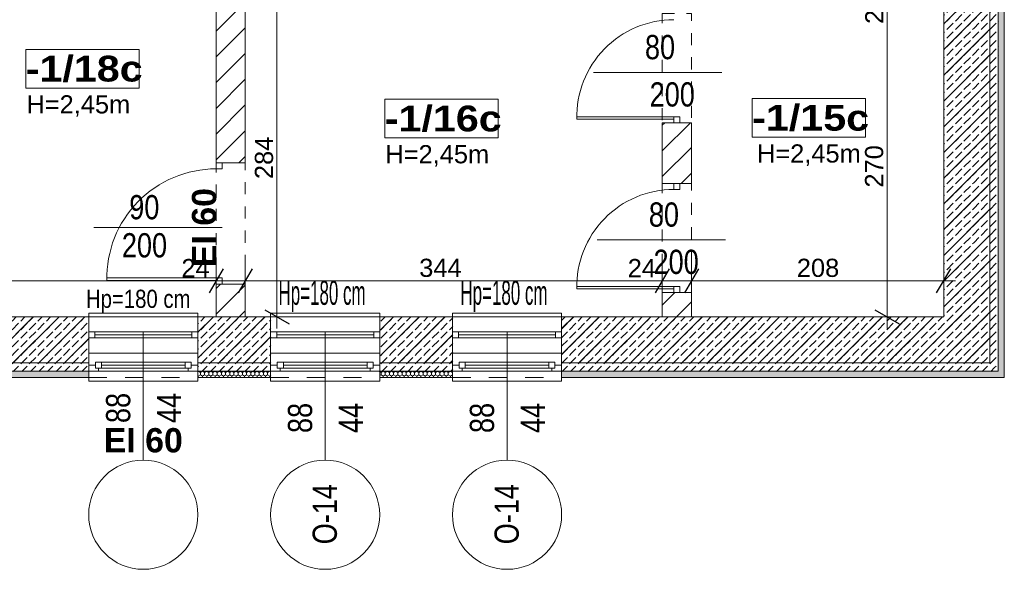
# Model space of a CAD drawing. Header units: centimetres. Extents: x 18292 to 3593338517, y 11794 to 62103.
# Tile 126 of 147: x 1796685904 to 1796686716, y 56526 to 56979. Entities that reach past the tile are written whole.
import ezdxf

# ---------------------------------------------------------------- set-up
doc = ezdxf.new("R2010")
doc.units = ezdxf.units.CM
doc.header["$MEASUREMENT"] = 0
doc.linetypes.add('1 LINIA PRZERYWANA', pattern=[30, 15, -15])
doc.linetypes.add('Dashed-002', pattern=[20, 10, -10])
for name, color, linetype in [('410-Fundamenty', 7, 'Continuous'), ('500-opisy p.poż', 7, 'Continuous'), ('MF-NR', 7, 'Continuous'), ('MF_AREA_BLOCK', 7, 'Continuous'), ('MF_KRESKOWANIE', 7, 'Continuous'), ('MF_NR', 7, 'Continuous'), ('MF_OKNA', 7, 'Continuous'), ('MF_OKNA opisy', 7, 'Continuous'), ('MF_OPISY', 7, 'Continuous'), ('MF_przerywana', 7, 'Continuous'), ('MF_SCIANY_KONSTR', 7, 'Continuous'), ('MF_WIDOK', 7, 'Continuous'), ('MF_WYM_DUŻE', 7, 'Continuous')]:
    doc.layers.add(name, color=color, linetype=linetype)
doc.styles.add('GENERATED_STYLE_2', font='txt')
doc.styles.add('GENERATED_STYLE_5', font='txt')
doc.styles.add('GENERATED_STYLE_6', font='txt')
doc.dimstyles.new('GENERATED_STYLE__5', dxfattribs={"dimtxt": 15, "dimasz": 15.2, "dimexe": 0.18, "dimexo": 0.0625, "dimgap": 0.09, "dimtad": 1, "dimdec": 0, "dimzin": 0, "dimdsep": 46, "dimtxsty": 'GENERATED_STYLE_2', "dimblk": 'ARROWHEAD_2', "dimblk1": 'ARROWHEAD_2', "dimblk2": 'ARROWHEAD_2', "dimcen": 0.09, "dimse1": 1, "dimse2": 1, "dimclrd": 7, "dimclre": 7, "dimclrt": 7, "dimadec": 0, "dimazin": 0, "dimtfac": 1, "dimtdec": 4, "dimtmove": 0, "dimatfit": 3, "dimfxl": 0, "dimtolj": 1, "dimtzin": 0, "dimarcsym": 0})
doc.dimstyles.new('GENERATED_STYLE__7', dxfattribs={"dimtxt": 15, "dimasz": 15.2, "dimexe": 0.18, "dimexo": 0.0625, "dimgap": 0.09, "dimtad": 1, "dimtih": 1, "dimtoh": 1, "dimdec": 0, "dimzin": 0, "dimdsep": 46, "dimtxsty": 'GENERATED_STYLE_2', "dimblk": 'ARROWHEAD_2', "dimblk1": 'ARROWHEAD_2', "dimblk2": 'ARROWHEAD_2', "dimcen": 0.09, "dimse1": 1, "dimse2": 1, "dimclrd": 7, "dimclre": 7, "dimclrt": 7, "dimadec": 0, "dimazin": 0, "dimtfac": 1, "dimtdec": 4, "dimtmove": 0, "dimatfit": 3, "dimfxl": 0, "dimtolj": 1, "dimtzin": 0, "dimarcsym": 0})
pattern_1 = [(45, (1801523908.342, 3898003.605), (-10.606601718, 10.606601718), [])]
pattern_2 = [(90, (1801523908.3422, 3898003.6053), (-3.4641016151, 0), [2, -4]), (90, (1801523906.6102, 3898006.6053), (-3.4641016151, 0), [2, -4]), (150, (1801523908.3422, 3898005.6053), (1.7320508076, 3), [2, -4]), (150, (1801523904.878, 3898005.6053), (1.7320508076, 3), [2, -4]), (210, (1801523908.3422, 3898003.6053), (-1.7320508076, 3), [2, -4]), (210, (1801523904.878, 3898003.6053), (-1.7320508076, 3), [2, -4])]
pattern_3 = [(45, (1801523908.342, 3898003.605), (-7.071067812, 7.071067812), [7.5, -2.5]), (45, (1801523908.342, 3898010.676), (-7.071067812, 7.071067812), [7.5, -2.5])]

# ---------------------------------------------------------------- blocks, each defined once
blk = doc.blocks.new('*D642', base_point=(1801523908.34, 3898003.61))
at = {"layer": 'MF_WYM_DUŻE', "color": 7, "linetype": 'Continuous', "lineweight": 13}
for p, q in [((1796686634.38, 57004.49), (1796686604.38, 57004.49)), ((1796686619.38, 56734.49), (1796686619.38, 57004.49)), ((1796686634.38, 56734.49), (1796686604.38, 56734.49)), ((1796686619.38, 56724.71), (1796686619.38, 56734.49))]:
    blk.add_line(p, q, dxfattribs=at)
at = {"layer": 'MF_WYM_DUŻE', "color": 7, "linetype": 'Continuous', "lineweight": 25}
for p, q in [((1796686609.38, 57010.27), (1796686629.38, 56998.72)), ((1796686609.38, 56740.27), (1796686629.38, 56728.72))]:
    blk.add_line(p, q, dxfattribs=at)
at = {"layer": 'MF_WYM_DUŻE', "color": 7, "lineweight": 13, "char_height": 15, "attachment_point": 7, "rotation": 90, "style": 'GENERATED_STYLE_2'}
for s, insert in [('\\A1;{\\pql;\\fArial|b0|i0|c238|p38;24}', (1796686616.38, 56975.95)), ('\\A1;{\\pql;\\fArial|b0|i0|c238|p38;270}', (1796686616.38, 56841.04))]:
    blk.add_mtext(s, dxfattribs=dict(at, insert=insert))
blk = doc.blocks.new('ARROWHEAD_2')
at = {"color": 0, "linetype": 'Continuous', "lineweight": 0}
for p, q in [((-0.378, -0.655), (0.378, 0.655)), ((0, 0), (-1, 0))]:
    blk.add_line(p, q, dxfattribs=at)
blk = doc.blocks.new('*D648', base_point=(1801523908.34, 3898003.61))
at = {"layer": 'MF_WYM_DUŻE', "color": 7, "linetype": 'Continuous', "lineweight": 13}
for p, q in [((1796685490.06, 56749.13), (1796685490.06, 56779.13)), ((1796686066.06, 56749.13), (1796686066.06, 56779.13)), ((1796685490.06, 56764.13), (1796686066.06, 56764.13))]:
    blk.add_line(p, q, dxfattribs=at)
at = {"layer": 'MF_WYM_DUŻE', "color": 7, "linetype": 'Continuous', "lineweight": 25}
for p, q in [((1796685495.83, 56774.13), (1796685484.28, 56754.13)), ((1796686071.83, 56774.13), (1796686060.28, 56754.13))]:
    blk.add_line(p, q, dxfattribs=at)
at = {"layer": 'MF_WYM_DUŻE', "color": 7, "lineweight": 13, "char_height": 15, "attachment_point": 7, "style": 'GENERATED_STYLE_2'}
for s, insert in [('\\A1;{\\pql;\\fArial|b0|i0|c238|p38;576}', (1796685749.6, 56767.13)), ('\\A1;{\\pql;\\fArial|b0|i0|c238|p38;24}', (1796686037.51, 56767.13))]:
    blk.add_mtext(s, dxfattribs=dict(at, insert=insert))
blk = doc.blocks.new('*D649', base_point=(1801523908.34, 3898003.61))
at = {"layer": 'MF_WYM_DUŻE', "color": 7, "linetype": 'Continuous', "lineweight": 13}
for p, q in [((1796686066.06, 56749.13), (1796686066.06, 56779.13)), ((1796686090.06, 56749.13), (1796686090.06, 56779.13)), ((1796686066.06, 56764.13), (1796686090.06, 56764.13))]:
    blk.add_line(p, q, dxfattribs=at)
at = {"layer": 'MF_WYM_DUŻE', "color": 7, "linetype": 'Continuous', "lineweight": 25}
for p, q in [((1796686071.83, 56774.13), (1796686060.28, 56754.13)), ((1796686095.83, 56774.13), (1796686084.28, 56754.13))]:
    blk.add_line(p, q, dxfattribs=at)
blk = doc.blocks.new('*D650', base_point=(1801523908.34, 3898003.61))
at = {"layer": 'MF_WYM_DUŻE', "color": 7, "linetype": 'Continuous', "lineweight": 13}
for p, q in [((1796686090.06, 56749.13), (1796686090.06, 56779.13)), ((1796686434.06, 56749.13), (1796686434.06, 56779.13)), ((1796686090.06, 56764.13), (1796686434.06, 56764.13))]:
    blk.add_line(p, q, dxfattribs=at)
at = {"layer": 'MF_WYM_DUŻE', "color": 7, "linetype": 'Continuous', "lineweight": 25}
for p, q in [((1796686095.83, 56774.13), (1796686084.28, 56754.13)), ((1796686439.83, 56774.13), (1796686428.28, 56754.13))]:
    blk.add_line(p, q, dxfattribs=at)
at = {"layer": 'MF_WYM_DUŻE', "color": 7, "lineweight": 13, "char_height": 15, "attachment_point": 7, "style": 'GENERATED_STYLE_2'}
for s, insert in [('\\A1;{\\pql;\\fArial|b0|i0|c238|p38;344}', (1796686233.6, 56767.13)), ('\\A1;{\\pql;\\fArial|b0|i0|c238|p38;24}', (1796686405.51, 56767.13))]:
    blk.add_mtext(s, dxfattribs=dict(at, insert=insert))
blk = doc.blocks.new('*D651', base_point=(1801523908.34, 3898003.61))
at = {"layer": 'MF_WYM_DUŻE', "color": 7, "linetype": 'Continuous', "lineweight": 13}
for p, q in [((1796686434.06, 56749.13), (1796686434.06, 56779.13)), ((1796686458.06, 56749.13), (1796686458.06, 56779.13)), ((1796686434.06, 56764.13), (1796686458.06, 56764.13))]:
    blk.add_line(p, q, dxfattribs=at)
at = {"layer": 'MF_WYM_DUŻE', "color": 7, "linetype": 'Continuous', "lineweight": 25}
for p, q in [((1796686439.83, 56774.13), (1796686428.28, 56754.13)), ((1796686463.83, 56774.13), (1796686452.28, 56754.13))]:
    blk.add_line(p, q, dxfattribs=at)
blk = doc.blocks.new('*D652', base_point=(1801523908.34, 3898003.61))
at = {"layer": 'MF_WYM_DUŻE', "color": 7, "linetype": 'Continuous', "lineweight": 13}
for p, q in [((1796686458.06, 56749.13), (1796686458.06, 56779.13)), ((1796686666.06, 56749.13), (1796686666.06, 56779.13)), ((1796686458.06, 56764.13), (1796686666.06, 56764.13)), ((1796686666.06, 56764.13), (1796686675.84, 56764.13))]:
    blk.add_line(p, q, dxfattribs=at)
at = {"layer": 'MF_WYM_DUŻE', "color": 7, "linetype": 'Continuous', "lineweight": 25}
for p, q in [((1796686463.83, 56774.13), (1796686452.28, 56754.13)), ((1796686660.28, 56754.13), (1796686671.83, 56774.13))]:
    blk.add_line(p, q, dxfattribs=at)
at = {"layer": 'MF_WYM_DUŻE', "color": 7, "lineweight": 13, "insert": (1796686544.98, 56767.13), "char_height": 15, "attachment_point": 7, "style": 'GENERATED_STYLE_2'}
blk.add_mtext('\\A1;{\\pql;\\fArial|b0|i0|c238|p38;208}', dxfattribs=at)
blk = doc.blocks.new('*D653', base_point=(1801523908.34, 3898003.61))
at = {"layer": 'MF_WYM_DUŻE', "color": 7, "linetype": 'Continuous', "lineweight": 25}
for p, q in [((1796686106.28, 57024.27), (1796686126.28, 57012.72)), ((1796686106.28, 56740.27), (1796686126.28, 56728.72))]:
    blk.add_line(p, q, dxfattribs=at)
at = {"layer": 'MF_WYM_DUŻE', "color": 7, "linetype": 'Continuous', "lineweight": 13}
for p, q in [((1796686131.28, 57018.49), (1796686101.28, 57018.49)), ((1796686116.28, 56734.49), (1796686116.28, 57018.49)), ((1796686131.28, 56734.49), (1796686101.28, 56734.49)), ((1796686116.28, 56724.71), (1796686116.28, 56734.49))]:
    blk.add_line(p, q, dxfattribs=at)
at = {"layer": 'MF_WYM_DUŻE', "color": 7, "lineweight": 13, "char_height": 15, "attachment_point": 7, "rotation": 90, "style": 'GENERATED_STYLE_2'}
for s, insert in [('\\A1;{\\pql;\\fArial|b0|i0|c238|p38;10}', (1796686113.28, 56989.95)), ('\\A1;{\\pql;\\fArial|b0|i0|c238|p38;284}', (1796686113.28, 56848.04))]:
    blk.add_mtext(s, dxfattribs=dict(at, insert=insert))
blk = doc.blocks.new('Okno 21')
at = {"layer": '410-Fundamenty', "color": 5, "linetype": 'Continuous', "lineweight": 13}
for p, q in [((-45, 40), (-45, 43)), ((-45, 43), (45, 43)), ((45, 43), (45, 40)), ((-45, 0), (-39.5, 0)), ((-39.5, 2.5), (-34.5, 2.5)), ((-39.5, -2.5), (-39.5, 2.5)), ((-39.5, 0), (-39.5, -2.5)), ((-34.5, 2.5), (34.5, 2.5)), ((-34.5, 2.5), (-34.5, -2.5)), ((-34.5, 2.5), (34.5, 2.5)), ((-34.5, 0), (34.5, 0)), ((34.5, -2.5), (34.5, 2.5)), ((34.5, 2.5), (39.5, 2.5)), ((39.5, 2.5), (39.5, -2.5)), ((39.5, -2.5), (39.5, 0)), ((39.5, 0), (45, 0)), ((-37, -5), (-45, -5)), ((-39.5, -2.5), (-37, -2.5)), ((-34.5, -2.5), (-39.5, -2.5)), ((-37, -2.5), (-37, -5)), ((37, -5), (-37, -5)), ((34.5, -2.5), (-34.5, -2.5)), ((39.5, -2.5), (34.5, -2.5)), ((37, -5), (37, -2.5)), ((37, -2.5), (39.5, -2.5)), ((45, -5), (37, -5)), ((-45, -10), (-45, -13)), ((-45, -13), (45, -13)), ((45, -13), (45, -10))]:
    blk.add_line(p, q, dxfattribs=at)
at = {"layer": '410-Fundamenty', "color": 5, "linetype": '1 LINIA PRZERYWANA', "lineweight": 13}
for p, q in [((-45, 40), (45, 40)), ((-45, -10), (45, -10))]:
    blk.add_line(p, q, dxfattribs=at)
at = {"layer": '410-Fundamenty', "color": 7, "linetype": 'Continuous', "lineweight": 13}
for p, q in [((-45, 15), (-45, 40)), ((45, 15), (45, 40)), ((-45, 10), (-45, 15)), ((-45, 0), (-45, 10)), ((45, 10), (45, 15)), ((45, 0), (45, 10)), ((-45, -5), (-45, 0)), ((-45, -5), (-45, 0)), ((45, -5), (45, 0)), ((45, -5), (45, 0)), ((-45, -10), (-45, -5)), ((45, -10), (45, -5))]:
    blk.add_line(p, q, dxfattribs=at)
blk = doc.blocks.new('Okno 21_2')
at = {"layer": '410-Fundamenty', "color": 7, "linetype": 'Continuous', "lineweight": 13}
for p, q in [((-45, 40), (-45, 43)), ((-45, 43), (45, 43)), ((45, 43), (45, 40)), ((-45, 15), (-45, 40)), ((45, 15), (45, 40)), ((-45, 10), (-45, 15)), ((-45, 0), (-45, 10)), ((45, 10), (45, 15)), ((45, 0), (45, 10)), ((-45, 0), (-39.5, 0)), ((-45, -5), (-45, 0)), ((-45, -5), (-45, 0)), ((-39.5, 2.5), (-34.5, 2.5)), ((-39.5, -2.5), (-39.5, 2.5)), ((-39.5, 0), (-39.5, -2.5)), ((-34.5, 2.5), (34.5, 2.5)), ((-34.5, 2.5), (-34.5, -2.5)), ((-34.5, 2.5), (34.5, 2.5)), ((-34.5, 0), (34.5, 0)), ((34.5, -2.5), (34.5, 2.5)), ((34.5, 2.5), (39.5, 2.5)), ((39.5, 2.5), (39.5, -2.5)), ((39.5, -2.5), (39.5, 0)), ((39.5, 0), (45, 0)), ((45, -5), (45, 0)), ((45, -5), (45, 0)), ((-37, -5), (-45, -5)), ((-45, -10), (-45, -5)), ((-39.5, -2.5), (-37, -2.5)), ((-34.5, -2.5), (-39.5, -2.5)), ((-37, -2.5), (-37, -5)), ((37, -5), (-37, -5)), ((34.5, -2.5), (-34.5, -2.5)), ((39.5, -2.5), (34.5, -2.5)), ((37, -5), (37, -2.5)), ((37, -2.5), (39.5, -2.5)), ((45, -5), (37, -5)), ((45, -10), (45, -5)), ((-45, -10), (-45, -13)), ((-45, -13), (45, -13)), ((45, -13), (45, -10))]:
    blk.add_line(p, q, dxfattribs=at)
at = {"layer": '410-Fundamenty', "color": 7, "linetype": '1 LINIA PRZERYWANA', "lineweight": 13}
for p, q in [((-45, 40), (45, 40)), ((-45, -10), (45, -10))]:
    blk.add_line(p, q, dxfattribs=at)

msp = doc.modelspace()

# ---------------------------------------------------------------- hatches: boundary and pattern name
at = {"layer": '410-Fundamenty', "linetype": 'Continuous', "lineweight": 0, "true_color": 0x000000}
h = msp.add_hatch(dxfattribs=at)
h.set_pattern_fill('beton_000c', color=18, style=0, pattern_type=2)
h.set_pattern_definition(pattern_3)
h.paths.add_polyline_path([(1796686666.06, 56734.49), (1796686691.06, 56709.49), (1796686691.06, 57357.49), (1796686666.06, 57357.49)])
h = msp.add_hatch(dxfattribs=at)
h.set_pattern_fill('beton_000c', color=18, style=0, pattern_type=2)
h.set_pattern_definition(pattern_3)
h.paths.add_polyline_path([(1796686691.06, 57357.49), (1796686691.06, 56709.49), (1796686696.06, 56704.49), (1796686696.06, 57357.49)])
h = msp.add_hatch(dxfattribs=at)
h.set_pattern_fill('beton_000c', color=18, style=0, pattern_type=2)
h.set_pattern_definition(pattern_3)
h.paths.add_polyline_path([(1796686696.06, 57357.49), (1796686696.06, 56704.49), (1796686711.06, 56689.49), (1796686711.06, 57357.49)])
h = msp.add_hatch(dxfattribs=at)
h.set_pattern_fill('Styropian_000c', color=18, style=0, pattern_type=2)
h.set_pattern_definition(pattern_2)
h.paths.add_polyline_path([(1796686711.06, 56689.49), (1796686716.06, 56684.49), (1796686716.06, 57357.49), (1796686711.06, 57357.49)])
h = msp.add_hatch(dxfattribs=at)
h.set_pattern_fill('beton_000c', color=18, style=0, pattern_type=2)
h.set_pattern_definition(pattern_3)
h.paths.add_polyline_path([(1796685961.06, 56734.49), (1796685440.06, 56734.49), (1796685465.06, 56709.49), (1796685961.06, 56709.49)])
h = msp.add_hatch(dxfattribs=at)
h.set_pattern_fill('beton_000c', color=18, style=0, pattern_type=2)
h.set_pattern_definition(pattern_3)
h.paths.add_polyline_path([(1796686051.06, 56734.49), (1796686051.06, 56709.49), (1796686111.06, 56709.49), (1796686111.06, 56734.49)])
h = msp.add_hatch(dxfattribs=at)
h.set_pattern_fill('beton_000c', color=18, style=0, pattern_type=2)
h.set_pattern_definition(pattern_3)
h.paths.add_polyline_path([(1796686201.06, 56709.49), (1796686261.06, 56709.49), (1796686261.06, 56734.49), (1796686201.06, 56734.49)])
h = msp.add_hatch(dxfattribs=at)
h.set_pattern_fill('beton_000c', color=18, style=0, pattern_type=2)
h.set_pattern_definition(pattern_3)
h.paths.add_polyline_path([(1796686351.06, 56734.49), (1796686351.06, 56709.49), (1796686691.06, 56709.49), (1796686666.06, 56734.49)])
h = msp.add_hatch(dxfattribs=at)
h.set_pattern_fill('beton_000c', color=18, style=0, pattern_type=2)
h.set_pattern_definition(pattern_3)
h.paths.add_polyline_path([(1796685465.06, 56709.49), (1796685470.06, 56704.49), (1796685961.06, 56704.49), (1796685961.06, 56709.49)])
h = msp.add_hatch(dxfattribs=at)
h.set_pattern_fill('beton_000c', color=18, style=0, pattern_type=2)
h.set_pattern_definition(pattern_3)
h.paths.add_polyline_path([(1796685470.06, 56704.49), (1796685485.06, 56689.49), (1796685961.06, 56689.49), (1796685961.06, 56704.49)])
h = msp.add_hatch(dxfattribs=at)
h.set_pattern_fill('beton_000c', color=18, style=0, pattern_type=2)
h.set_pattern_definition(pattern_3)
h.paths.add_polyline_path([(1796686051.06, 56704.49), (1796686111.06, 56704.49), (1796686111.06, 56709.49), (1796686051.06, 56709.49)])
h = msp.add_hatch(dxfattribs=at)
h.set_pattern_fill('beton_000c', color=18, style=0, pattern_type=2)
h.set_pattern_definition(pattern_3)
h.paths.add_polyline_path([(1796686051.06, 56689.49), (1796686111.06, 56689.49), (1796686111.06, 56704.49), (1796686051.06, 56704.49)])
h = msp.add_hatch(dxfattribs=at)
h.set_pattern_fill('beton_000c', color=18, style=0, pattern_type=2)
h.set_pattern_definition(pattern_3)
h.paths.add_polyline_path([(1796686201.06, 56704.49), (1796686261.06, 56704.49), (1796686261.06, 56709.49), (1796686201.06, 56709.49)])
h = msp.add_hatch(dxfattribs=at)
h.set_pattern_fill('beton_000c', color=18, style=0, pattern_type=2)
h.set_pattern_definition(pattern_3)
h.paths.add_polyline_path([(1796686201.06, 56689.49), (1796686261.06, 56689.49), (1796686261.06, 56704.49), (1796686201.06, 56704.49)])
h = msp.add_hatch(dxfattribs=at)
h.set_pattern_fill('beton_000c', color=18, style=0, pattern_type=2)
h.set_pattern_definition(pattern_3)
h.paths.add_polyline_path([(1796686351.06, 56704.49), (1796686696.06, 56704.49), (1796686691.06, 56709.49), (1796686351.06, 56709.49)])
h = msp.add_hatch(dxfattribs=at)
h.set_pattern_fill('beton_000c', color=18, style=0, pattern_type=2)
h.set_pattern_definition(pattern_3)
h.paths.add_polyline_path([(1796686351.06, 56689.49), (1796686711.06, 56689.49), (1796686696.06, 56704.49), (1796686351.06, 56704.49)])
h = msp.add_hatch(dxfattribs=at)
h.set_pattern_fill('Styropian_000c', color=18, style=0, pattern_type=2)
h.set_pattern_definition(pattern_2)
h.paths.add_polyline_path([(1796685485.06, 56689.49), (1796685490.06, 56684.49), (1796685961.06, 56684.49), (1796685961.06, 56689.49)])
h = msp.add_hatch(dxfattribs=at)
h.set_pattern_fill('Styropian_000c', color=18, style=0, pattern_type=2)
h.set_pattern_definition(pattern_2)
h.paths.add_polyline_path([(1796686051.06, 56689.49), (1796686051.06, 56684.49), (1796686111.06, 56684.49), (1796686111.06, 56689.49)])
h = msp.add_hatch(dxfattribs=at)
h.set_pattern_fill('Styropian_000c', color=18, style=0, pattern_type=2)
h.set_pattern_definition(pattern_2)
h.paths.add_polyline_path([(1796686201.06, 56689.49), (1796686201.06, 56684.49), (1796686261.06, 56684.49), (1796686261.06, 56689.49)])
h = msp.add_hatch(dxfattribs=at)
h.set_pattern_fill('Styropian_000c', color=18, style=0, pattern_type=2)
h.set_pattern_definition(pattern_2)
h.paths.add_polyline_path([(1796686351.06, 56689.49), (1796686351.06, 56684.49), (1796686716.06, 56684.49), (1796686711.06, 56689.49)])
at = {"layer": 'MF_KRESKOWANIE', "linetype": 'Continuous', "lineweight": 13}
h = msp.add_hatch(dxfattribs=at)
h.set_pattern_fill('bloczki_ceramiczne_000c', color=250, style=0, pattern_type=2)
h.set_pattern_definition(pattern_1)
h.paths.add_polyline_path([(1796685464.06, 57320.49), (1796685440.06, 57320.49), (1796685440.06, 56720.49), (1796685237.06, 56720.49), (1796684788.06, 56720.49), (1796684788.06, 56696.49), (1796684836.06, 56696.49), (1796684836.06, 56596.49), (1796684860.06, 56596.49), (1796684860.06, 56696.49), (1796685237.06, 56696.49), (1796685440.06, 56696.49), (1796685440.06, 56678.49), (1796685478.06, 56678.49), (1796685478.06, 56696.49), (1796685961.06, 56696.49), (1796685961.06, 56734.49), (1796685490.06, 56734.49), (1796685490.06, 56736.49), (1796685490.06, 58082.49), (1796685490.06, 58507.49), (1796685490.06, 58521.49), (1796686066.06, 58521.49), (1796686066.06, 58545.49), (1796685490.06, 58545.49), (1796684596.06, 58545.49), (1796684596.06, 58521.49), (1796685466.06, 58521.49), (1796685466.06, 58507.49), (1796685466.06, 57320.49)])
h = msp.add_hatch(dxfattribs=at)
h.set_pattern_fill('bloczki_ceramiczne_000c', color=250, style=0, pattern_type=2)
h.set_pattern_definition(pattern_1)
h.paths.add_polyline_path([(1796686434.06, 56734.49), (1796686351.06, 56734.49), (1796686351.06, 56696.49), (1796686704.06, 56696.49), (1796686704.06, 56864.49), (1796686704.06, 56892.49), (1796686704.06, 57144.49), (1796686704.06, 57192.49), (1796686704.06, 57357.49), (1796686666.06, 57357.49), (1796686666.06, 57192.49), (1796686666.06, 57144.49), (1796686666.06, 57044.49), (1796686666.06, 56892.49), (1796686666.06, 56864.49), (1796686666.06, 56742.49), (1796686666.06, 56734.49), (1796686458.06, 56734.49), (1796686458.06, 56754.49), (1796686434.06, 56754.49)])
h = msp.add_hatch(dxfattribs=at)
h.set_pattern_fill('bloczki_ceramiczne_000c', color=250, style=0, pattern_type=2)
h.set_pattern_definition(pattern_1)
h.paths.add_polyline_path([(1796686066.06, 57329.49), (1796686066.06, 56861.49), (1796686090.06, 56861.49), (1796686090.06, 57028.49), (1796686090.06, 57042.49), (1796686090.06, 57329.49)])
h = msp.add_hatch(dxfattribs=at)
h.set_pattern_fill('bloczki_ceramiczne_000c', color=250, style=0, pattern_type=2)
h.set_pattern_definition(pattern_1)
h.paths.add_polyline_path([(1796686434.06, 56844.49), (1796686458.06, 56844.49), (1796686458.06, 56894.49), (1796686434.06, 56894.49)])
h = msp.add_hatch(dxfattribs=at)
h.set_pattern_fill('bloczki_ceramiczne_000c', color=250, style=0, pattern_type=2)
h.set_pattern_definition(pattern_1)
h.paths.add_polyline_path([(1796686066.06, 56734.49), (1796686090.06, 56734.49), (1796686090.06, 56761.49), (1796686066.06, 56761.49)])
h = msp.add_hatch(dxfattribs=at)
h.set_pattern_fill('bloczki_ceramiczne_000c', color=250, style=0, pattern_type=2)
h.set_pattern_definition(pattern_1)
h.paths.add_polyline_path([(1796686111.06, 56734.49), (1796686051.06, 56734.49), (1796686051.06, 56696.49), (1796686111.06, 56696.49)])
h = msp.add_hatch(dxfattribs=at)
h.set_pattern_fill('bloczki_ceramiczne_000c', color=250, style=0, pattern_type=2)
h.set_pattern_definition(pattern_1)
h.paths.add_polyline_path([(1796686261.06, 56696.49), (1796686261.06, 56734.49), (1796686201.06, 56734.49), (1796686201.06, 56696.49)])

# ---------------------------------------------------------------- linework, layer by layer
at = {"layer": '410-Fundamenty', "color": 7, "linetype": 'Continuous', "lineweight": 13}
for p, q in [((1796686711.06, 56689.49), (1796686711.06, 57357.49)), ((1796685961.06, 56709.49), (1796685961.06, 56734.49)), ((1796686051.06, 56709.49), (1796686051.06, 56734.49)), ((1796686111.06, 56709.49), (1796686111.06, 56734.49)), ((1796686201.06, 56709.49), (1796686201.06, 56734.49)), ((1796686261.06, 56709.49), (1796686261.06, 56734.49)), ((1796686351.06, 56709.49), (1796686351.06, 56734.49)), ((1796685961.06, 56704.49), (1796685961.06, 56709.49)), ((1796685961.06, 56694.49), (1796685961.06, 56704.49)), ((1796686051.06, 56704.49), (1796686051.06, 56709.49)), ((1796686051.06, 56694.49), (1796686051.06, 56704.49)), ((1796686111.06, 56704.49), (1796686111.06, 56709.49)), ((1796686111.06, 56694.49), (1796686111.06, 56704.49)), ((1796686201.06, 56704.49), (1796686201.06, 56709.49)), ((1796686201.06, 56694.49), (1796686201.06, 56704.49)), ((1796686261.06, 56704.49), (1796686261.06, 56709.49)), ((1796686261.06, 56694.49), (1796686261.06, 56704.49)), ((1796686351.06, 56704.49), (1796686351.06, 56709.49)), ((1796686351.06, 56694.49), (1796686351.06, 56704.49)), ((1796685485.06, 56689.49), (1796685961.06, 56689.49)), ((1796685961.06, 56689.49), (1796685961.06, 56694.49)), ((1796685961.06, 56684.49), (1796685961.06, 56689.49)), ((1796686051.06, 56689.49), (1796686051.06, 56694.49)), ((1796686051.06, 56689.49), (1796686111.06, 56689.49)), ((1796686051.06, 56684.49), (1796686051.06, 56689.49)), ((1796686111.06, 56689.49), (1796686111.06, 56694.49)), ((1796686111.06, 56684.49), (1796686111.06, 56689.49)), ((1796686201.06, 56689.49), (1796686201.06, 56694.49)), ((1796686201.06, 56689.49), (1796686261.06, 56689.49)), ((1796686201.06, 56684.49), (1796686201.06, 56689.49)), ((1796686261.06, 56689.49), (1796686261.06, 56694.49)), ((1796686261.06, 56684.49), (1796686261.06, 56689.49)), ((1796686351.06, 56689.49), (1796686351.06, 56694.49)), ((1796686351.06, 56689.49), (1796686711.06, 56689.49)), ((1796686351.06, 56684.49), (1796686351.06, 56689.49))]:
    msp.add_line(p, q, dxfattribs=at)
at = {"layer": '410-Fundamenty', "color": 7, "linetype": 'Continuous', "lineweight": 13, "flags": 128}
for points in [[(1796686666.06, 57357.49), (1796686666.06, 56734.49)], [(1796686716.06, 56684.49), (1796686716.06, 57357.49)], [(1796685961.06, 56734.49), (1796685440.06, 56734.49)], [(1796686111.06, 56734.49), (1796686051.06, 56734.49)], [(1796686261.06, 56734.49), (1796686201.06, 56734.49)], [(1796686666.06, 56734.49), (1796686351.06, 56734.49)], [(1796685490.06, 56684.49), (1796685961.06, 56684.49)], [(1796686051.06, 56684.49), (1796686111.06, 56684.49)], [(1796686201.06, 56684.49), (1796686261.06, 56684.49)], [(1796686351.06, 56684.49), (1796686716.06, 56684.49)]]:
    msp.add_lwpolyline(points, dxfattribs=at)
at = {"layer": 'MF-NR', "color": 7, "linetype": 'Continuous', "lineweight": 13}
for p, q in [((1796685909.26, 56955), (1796686002.59, 56955)), ((1796685909.26, 56923.11), (1796685909.26, 56955)), ((1796686002.59, 56955), (1796686002.59, 56923.11)), ((1796686508.24, 56914.49), (1796686601.58, 56914.49)), ((1796686508.24, 56882.59), (1796686508.24, 56914.49)), ((1796686601.58, 56914.49), (1796686601.58, 56882.59)), ((1796686205.29, 56913.88), (1796686298.62, 56913.88)), ((1796686205.29, 56881.99), (1796686205.29, 56913.88)), ((1796686298.62, 56913.88), (1796686298.62, 56881.99))]:
    msp.add_line(p, q, dxfattribs=at)
at = {"layer": 'MF-NR', "color": 7, "linetype": 'Continuous', "lineweight": 13, "flags": 128}
for points in [[(1796686002.59, 56923.11), (1796685909.26, 56923.11)], [(1796686298.62, 56881.99), (1796686205.29, 56881.99)], [(1796686601.58, 56882.59), (1796686508.24, 56882.59)]]:
    msp.add_lwpolyline(points, dxfattribs=at)
at = {"layer": 'MF_AREA_BLOCK', "color": 7, "linetype": 'Continuous', "lineweight": 13}
msp.add_line((1796686601.58, 56914.49), (1796686600.08, 56914.49), dxfattribs=at)
at = {"layer": 'MF_OKNA', "color": 7, "linetype": 'Continuous', "lineweight": 13}
for p, q in [((1796686377.23, 56936.06), (1796686483.03, 56936.06)), ((1796686443.56, 56899.49), (1796686363.56, 56899.49)), ((1796686448.56, 56899.49), (1796686443.56, 56899.49)), ((1796686443.56, 56899.49), (1796686443.56, 56894.49)), ((1796686448.56, 56894.49), (1796686448.56, 56899.49)), ((1796686443.56, 56897.49), (1796686363.58, 56897.49)), ((1796686446.06, 56894.49), (1796686448.56, 56894.49)), ((1796686066.06, 56861.49), (1796686071.06, 56861.49)), ((1796686066.06, 56856.49), (1796686066.06, 56861.49)), ((1796686071.06, 56861.49), (1796686071.06, 56856.49)), ((1796686071.06, 56856.49), (1796686066.06, 56856.49)), ((1796686443.56, 56839.49), (1796686443.56, 56844.49)), ((1796686446.06, 56844.49), (1796686448.56, 56844.49)), ((1796686448.56, 56844.49), (1796686448.56, 56839.49)), ((1796686448.56, 56839.49), (1796686443.56, 56839.49)), ((1796686071.06, 56808.02), (1796685965.25, 56808.02)), ((1796686380.43, 56797.96), (1796686486.23, 56797.96)), ((1796686066.06, 56766.49), (1796685976.06, 56766.49)), ((1796686066.06, 56764.49), (1796685976.06, 56764.49)), ((1796686071.06, 56766.49), (1796686066.06, 56766.49)), ((1796686066.06, 56766.49), (1796686066.06, 56761.49)), ((1796686066.06, 56761.49), (1796686071.06, 56761.49)), ((1796686071.06, 56761.49), (1796686071.06, 56766.49)), ((1796686078.06, 56761.49), (1796686080.56, 56761.49)), ((1796686443.56, 56759.49), (1796686363.56, 56759.49)), ((1796686443.56, 56757.49), (1796686363.58, 56757.49)), ((1796686448.56, 56759.49), (1796686443.56, 56759.49)), ((1796686443.56, 56759.49), (1796686443.56, 56754.49)), ((1796686446.06, 56754.49), (1796686448.56, 56754.49)), ((1796686448.56, 56754.49), (1796686448.56, 56759.49)), ((1796686111.06, 56734.49), (1796686201.06, 56734.49)), ((1796686261.06, 56734.49), (1796686351.06, 56734.49)), ((1796686111.06, 56719.49), (1796686111.06, 56721.99)), ((1796686111.06, 56721.99), (1796686116.06, 56721.99)), ((1796686111.06, 56716.99), (1796686111.06, 56721.99)), ((1796686116.06, 56721.99), (1796686116.06, 56716.99)), ((1796686116.06, 56721.99), (1796686196.06, 56721.99)), ((1796686196.06, 56719.49), (1796686116.06, 56719.49)), ((1796686201.06, 56721.99), (1796686196.06, 56721.99)), ((1796686196.06, 56721.99), (1796686196.06, 56716.99)), ((1796686201.06, 56719.49), (1796686201.06, 56721.99)), ((1796686201.06, 56716.99), (1796686201.06, 56721.99)), ((1796686261.06, 56719.49), (1796686261.06, 56721.99)), ((1796686261.06, 56721.99), (1796686266.06, 56721.99)), ((1796686261.06, 56716.99), (1796686261.06, 56721.99)), ((1796686266.06, 56721.99), (1796686266.06, 56716.99)), ((1796686266.06, 56721.99), (1796686346.06, 56721.99)), ((1796686346.06, 56719.49), (1796686266.06, 56719.49)), ((1796686351.06, 56721.99), (1796686346.06, 56721.99)), ((1796686346.06, 56721.99), (1796686346.06, 56716.99)), ((1796686351.06, 56719.49), (1796686351.06, 56721.99)), ((1796686351.06, 56716.99), (1796686351.06, 56721.99)), ((1796686116.06, 56716.99), (1796686111.06, 56716.99)), ((1796686116.06, 56716.99), (1796686196.06, 56716.99)), ((1796686196.06, 56716.99), (1796686201.06, 56716.99)), ((1796686266.06, 56716.99), (1796686261.06, 56716.99)), ((1796686266.06, 56716.99), (1796686346.06, 56716.99)), ((1796686346.06, 56716.99), (1796686351.06, 56716.99)), ((1796686111.06, 56704.49), (1796686201.06, 56704.49)), ((1796686261.06, 56704.49), (1796686351.06, 56704.49))]:
    msp.add_line(p, q, dxfattribs=at)
at = {"layer": 'MF_OKNA', "color": 1, "linetype": 'Continuous', "lineweight": 13}
for p, q in [((1796685961.06, 56734.49), (1796686051.06, 56734.49)), ((1796685961.06, 56719.49), (1796685961.06, 56721.99)), ((1796685961.06, 56721.99), (1796685966.06, 56721.99)), ((1796685961.06, 56716.99), (1796685961.06, 56721.99)), ((1796685966.06, 56721.99), (1796685966.06, 56716.99)), ((1796685966.06, 56721.99), (1796686046.06, 56721.99)), ((1796686046.06, 56719.49), (1796685966.06, 56719.49)), ((1796686051.06, 56721.99), (1796686046.06, 56721.99)), ((1796686046.06, 56721.99), (1796686046.06, 56716.99)), ((1796686051.06, 56719.49), (1796686051.06, 56721.99)), ((1796686051.06, 56716.99), (1796686051.06, 56721.99)), ((1796685966.06, 56716.99), (1796685961.06, 56716.99)), ((1796685966.06, 56716.99), (1796686046.06, 56716.99)), ((1796686046.06, 56716.99), (1796686051.06, 56716.99)), ((1796685961.06, 56704.49), (1796686051.06, 56704.49))]:
    msp.add_line(p, q, dxfattribs=at)
at = {"layer": 'MF_OKNA', "color": 7, "linetype": 'Continuous', "lineweight": 13}
for centre, radius, end in [((1796686443.56, 56899.49), 80, 181.43254), ((1796686066.06, 56766.49), 90, 181.27334), ((1796686443.56, 56759.49), 80, 181.43254)]:
    msp.add_arc(centre, radius, 90, end, dxfattribs=at)
at = {"layer": 'MF_OKNA opisy', "color": 7, "linetype": 'Continuous', "lineweight": 13}
for p, q in [((1796686006.06, 56721.99), (1796686006.06, 56616.19)), ((1796686156.06, 56721.99), (1796686156.06, 56616.19)), ((1796686306.06, 56721.99), (1796686306.06, 56616.19))]:
    msp.add_line(p, q, dxfattribs=at)
for centre in [(1796686006.06, 56571.19), (1796686156.06, 56571.19), (1796686306.06, 56571.19)]:
    msp.add_circle(centre, 45, dxfattribs=at)
at = {"layer": 'MF_przerywana', "color": 7, "linetype": 'Dashed-002', "lineweight": 13, "flags": 128}
for points in [[(1796686434.06, 56984.49), (1796686458.06, 56984.49), (1796686458.06, 56754.49), (1796686434.06, 56754.49)], [(1796686066.06, 56861.49), (1796686090.06, 56861.49), (1796686090.06, 56761.49), (1796686066.06, 56761.49)]]:
    msp.add_lwpolyline(points, close=True, dxfattribs=at)
at = {"layer": 'MF_SCIANY_KONSTR', "color": 7, "linetype": 'Continuous', "lineweight": 13}
for p, q in [((1796686066.06, 56861.49), (1796686066.06, 57329.49)), ((1796686704.06, 57144.49), (1796686704.06, 56892.49)), ((1796686090.06, 57042.49), (1796686090.06, 56861.49)), ((1796686666.06, 57004.49), (1796686666.06, 56892.49)), ((1796686434.06, 56894.49), (1796686434.06, 56844.49)), ((1796686434.06, 56894.49), (1796686458.06, 56894.49)), ((1796686458.06, 56894.49), (1796686458.06, 56844.49)), ((1796686666.06, 56892.49), (1796686666.06, 56864.49)), ((1796686704.06, 56892.49), (1796686704.06, 56864.49)), ((1796686090.06, 56861.49), (1796686066.06, 56861.49)), ((1796686666.06, 56864.49), (1796686666.06, 56738.49)), ((1796686704.06, 56696.49), (1796686704.06, 56864.49)), ((1796686458.06, 56844.49), (1796686434.06, 56844.49)), ((1796686066.06, 56761.49), (1796686066.06, 56734.49)), ((1796686066.06, 56761.49), (1796686090.06, 56761.49)), ((1796686066.06, 56734.49), (1796686066.06, 56761.49)), ((1796686090.06, 56734.49), (1796686090.06, 56761.49)), ((1796686434.06, 56754.49), (1796686434.06, 56734.49)), ((1796686434.06, 56734.49), (1796686434.06, 56754.49)), ((1796686434.06, 56754.49), (1796686458.06, 56754.49)), ((1796686458.06, 56754.49), (1796686458.06, 56734.49)), ((1796686666.06, 56742.49), (1796686666.06, 56734.49)), ((1796686704.06, 56696.49), (1796686704.06, 56742.49)), ((1796685490.06, 56734.49), (1796685961.06, 56734.49)), ((1796685961.06, 56696.49), (1796685961.06, 56734.49)), ((1796686051.06, 56734.49), (1796686066.06, 56734.49)), ((1796686051.06, 56696.49), (1796686051.06, 56734.49)), ((1796686090.06, 56734.49), (1796686096.06, 56734.49)), ((1796686090.06, 56734.49), (1796686111.06, 56734.49)), ((1796686111.06, 56696.49), (1796686111.06, 56734.49)), ((1796686201.06, 56734.49), (1796686261.06, 56734.49)), ((1796686201.06, 56696.49), (1796686201.06, 56734.49)), ((1796686201.06, 56734.49), (1796686261.06, 56734.49)), ((1796686261.06, 56696.49), (1796686261.06, 56734.49)), ((1796686351.06, 56734.49), (1796686434.06, 56734.49)), ((1796686351.06, 56696.49), (1796686351.06, 56734.49)), ((1796686458.06, 56734.49), (1796686666.06, 56734.49)), ((1796685478.06, 56696.49), (1796685961.06, 56696.49)), ((1796686051.06, 56696.49), (1796686096.06, 56696.49)), ((1796686051.06, 56696.49), (1796686111.06, 56696.49)), ((1796686201.06, 56696.49), (1796686261.06, 56696.49)), ((1796686216.06, 56696.49), (1796686246.06, 56696.49)), ((1796686351.06, 56696.49), (1796686704.06, 56696.49))]:
    msp.add_line(p, q, dxfattribs=at)
at = {"layer": 'MF_WIDOK', "color": 5, "linetype": 'Continuous', "lineweight": 15, "flags": 128}
for points in [[(1796685909.26, 56955), (1796686002.59, 56955), (1796686002.59, 56923.11), (1796685909.26, 56923.11)], [(1796686205.29, 56913.88), (1796686298.62, 56913.88), (1796686298.62, 56881.99), (1796686205.29, 56881.99)]]:
    msp.add_lwpolyline(points, close=True, dxfattribs=at)

# ---------------------------------------------------------------- block references
at = {"layer": '410-Fundamenty', "color": 7, "linetype": 'Continuous', "lineweight": 13, "zscale": 100}
for name, p in [('Okno 21_2', (1796686006.06, 56694.49)), ('Okno 21', (1796686156.06, 56694.49)), ('Okno 21', (1796686306.06, 56694.49))]:
    msp.add_blockref(name, p, dxfattribs=at)

# ---------------------------------------------------------------- texts
at = {"layer": '500-opisy p.poż', "color": 7, "linetype": 'Continuous', "lineweight": 13, "insert": (1796686046.19, 56808.02), "char_height": 20, "attachment_point": 2, "rotation": 90, "style": 'GENERATED_STYLE_6'}
msp.add_mtext('\\A1;{\\pqc;\\fArial|b1|i0|c238|p38;EI 60}', dxfattribs=at)
at = {"layer": 'MF_NR', "color": 7, "linetype": 'Continuous', "lineweight": 13, "char_height": 21.2625, "attachment_point": 7, "style": 'GENERATED_STYLE_5'}
for s, insert in [('\\A1;{\\pql;\\fArial Black|b0|i0|c238|p38;-1/18c}', (1796685909.16, 56927.88)), ('\\A1;{\\pql;\\fArial Black|b0|i0|c238|p38;-1/16c}', (1796686205.2, 56886.76)), ('\\A1;{\\pql;\\fArial Black|b0|i0|c238|p38;-1/15c}', (1796686508.15, 56887.37))]:
    msp.add_mtext(s, dxfattribs=dict(at, insert=insert))
at = {"layer": 'MF_OKNA', "color": 7, "linetype": 'Continuous', "lineweight": 13, "char_height": 20, "attachment_point": 4, "style": 'GENERATED_STYLE_2'}
for s, insert in [('\\A1;{\\W0.800000x;\\pql;\\fArial|b0|i0|c238|p38;80}', (1796686419.74, 56956.75)), ('\\A1;{\\W0.800000x;\\pql;\\fArial|b0|i0|c238|p38;200}', (1796686423.61, 56917.73)), ('\\A1;{\\W0.800000x;\\pql;\\fArial|b0|i0|c238|p38;90}', (1796685994.48, 56824.72)), ('\\A1;{\\W0.800000x;\\pql;\\fArial|b0|i0|c238|p38;80}', (1796686422.94, 56818.65)), ('\\A1;{\\W0.800000x;\\pql;\\fArial|b0|i0|c238|p38;200}', (1796685988.41, 56793.29)), ('\\A1;{\\W0.800000x;\\pql;\\fArial|b0|i0|c238|p38;200}', (1796686426.81, 56779.63))]:
    msp.add_mtext(s, dxfattribs=dict(at, insert=insert))
at = {"layer": 'MF_OKNA opisy', "color": 7, "linetype": 'Continuous', "lineweight": 13}
for s, insert, char_height, attachment_point, style in [('\\A1;{\\W0.500000x;\\pql;\\fArial|b0|i0|c238|p38;Hp=180 cm}', (1796686117.58, 56751.3), 20, 4, 'GENERATED_STYLE_2'), ('\\A1;{\\W0.500000x;\\pql;\\fArial|b0|i0|c238|p38;Hp=180 cm}', (1796686267.58, 56751.3), 20, 4, 'GENERATED_STYLE_2'), ('\\A1;{\\W0.800000x;\\pqr;\\fArial|b0|i0|c238|p38;Hp=180 cm}', (1796686044.99, 56747.02), 15, 6, 'GENERATED_STYLE_2'), ('\\A1;{\\pqc;\\fArial|b1|i0|c238|p38;EI 60}', (1796686006.06, 56642.64), 20, 2, 'GENERATED_STYLE_6')]:
    msp.add_mtext(s, dxfattribs=dict(at, insert=insert, char_height=char_height, attachment_point=attachment_point, style=style))
at = {"layer": 'MF_OKNA opisy', "color": 7, "linetype": 'Continuous', "lineweight": 13, "char_height": 20, "attachment_point": 4, "rotation": 90, "style": 'GENERATED_STYLE_2'}
for s, insert in [('\\A1;{\\W0.800000x;\\pql;\\fArial|b0|i0|c238|p38;88}', (1796685985.46, 56646.83)), ('\\A1;{\\W0.800000x;\\pql;\\fArial|b0|i0|c238|p38;44}', (1796686027.29, 56646.83)), ('\\A1;{\\W0.800000x;\\pql;\\fArial|b0|i0|c238|p38;88}', (1796686135.46, 56638.6)), ('\\A1;{\\W0.800000x;\\pql;\\fArial|b0|i0|c238|p38;44}', (1796686177.29, 56638.57)), ('\\A1;{\\W0.800000x;\\pql;\\fArial|b0|i0|c238|p38;88}', (1796686285.46, 56638.6)), ('\\A1;{\\W0.800000x;\\pql;\\fArial|b0|i0|c238|p38;44}', (1796686327.29, 56638.57)), ('\\A1;{\\W0.800000x;\\pql;\\fArial|b0|i0|c238|p38;O-14}', (1796686155.83, 56546.81)), ('\\A1;{\\W0.800000x;\\pql;\\fArial|b0|i0|c238|p38;O-14}', (1796686305.83, 56546.81))]:
    msp.add_mtext(s, dxfattribs=dict(at, insert=insert))
at = {"layer": 'MF_OPISY', "color": 7, "linetype": 'Continuous', "lineweight": 13, "char_height": 15, "attachment_point": 2, "style": 'GENERATED_STYLE_2'}
for insert in [(1796685952.5, 56917.17), (1796686248.49, 56876.05), (1796686554.91, 56876.65)]:
    msp.add_mtext('\\A1;{\\pqc;\\fArial|b0|i0|c238|p38;H=2,45m}', dxfattribs=dict(at, insert=insert))

# ---------------------------------------------------------------- dimensions: what is measured, and where the dimension line sits
at = {"layer": 'MF_WYM_DUŻE', "color": 7, "linetype": 'Continuous', "lineweight": 13}
for base, p1, p2, picture, middle in [((1796686116.28, 57018.49), (1796686090.06, 56734.49), (1796686090.06, 57018.49), '*D653', (1796686105.78, 56865.19)), ((1796686619.38, 57004.49), (1796686666.06, 56734.49), (1796686666.06, 57004.49), '*D642', (1796686608.88, 56858.19))]:
    dim = msp.add_linear_dim(base=base, p1=p1, p2=p2, angle=90, dimstyle='GENERATED_STYLE__5', dxfattribs=at)
    dim.commit()
    dim.dimension.update_dxf_attribs({"geometry": picture, "text_midpoint": middle, "dimtype": 160, "text_rotation": 90})
for base, p1, p2, picture, middle in [((1796686066.06, 56764.13), (1796685490.06, 56734.49), (1796686066.06, 56734.49), '*D648', (1796685766.75, 56774.63)), ((1796686434.06, 56764.13), (1796686090.06, 56734.49), (1796686434.06, 56734.49), '*D650', (1796686250.75, 56774.63)), ((1796686666.06, 56764.13), (1796686458.06, 56734.49), (1796686666.06, 56734.49), '*D652', (1796686562.13, 56774.63)), ((1796686090.06, 56764.13), (1796686066.06, 56734.49), (1796686090.06, 56734.49), '*D649', (1796686048.95, 56774.63)), ((1796686458.06, 56764.13), (1796686434.06, 56734.49), (1796686458.06, 56734.49), '*D651', (1796686416.95, 56774.63))]:
    dim = msp.add_linear_dim(base=base, p1=p1, p2=p2, dimstyle='GENERATED_STYLE__7', dxfattribs=at)
    dim.commit()
    dim.dimension.update_dxf_attribs({"geometry": picture, "text_midpoint": middle, "dimtype": 160})

doc.saveas('drawing.dxf')
